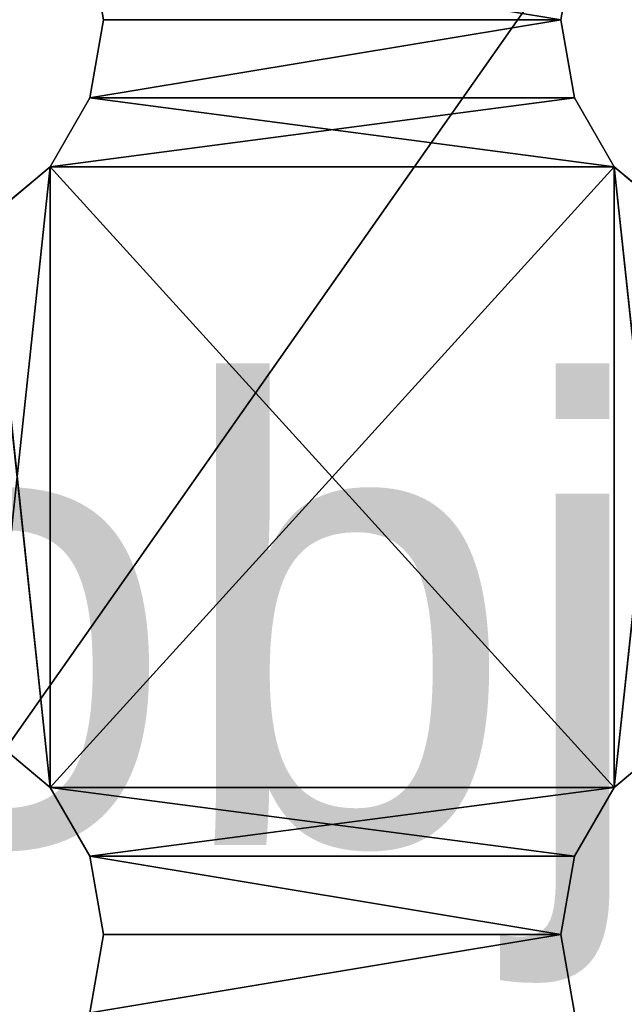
# Model space of a CAD drawing. Extents: x 0.1 to 22, y -6.2 to 5.8.
# Tile 55 of 97: x 18.1 to 19.4, y -0.3 to 1.8. Entities that reach past the tile are written whole.
import ezdxf

# ---------------------------------------------------------------- set-up
doc = ezdxf.new("R2010")
doc.units = 0
doc.header["$LTSCALE"] = 2.54
doc.layers.get('0').update_dxf_attribs({"color": 13, "linetype": 'CONTINUOUS'})

# ---------------------------------------------------------------- blocks, each defined once
blk = doc.blocks.new('GRUPA1_1')
at = {"color": 0}
for p, q in [((21.6586, 5.3542, -8.6904), (13.8586, -5.7458, -8.6904)), ((21.6586, 5.3542, -8.6904), (13.8586, -5.7458, -8.6904)), ((18.2284, 1.9752, -5.6904), (19.2586, 1.8042, -5.6904)), ((18.2284, 1.9752, -5.6904), (19.2586, 1.8042, -5.6904)), ((18.2284, 1.9752, -5.6904), (18.2586, 1.8042, -5.6904)), ((18.2284, 1.9752, -5.7904), (18.2586, 1.8042, -5.6904)), ((18.2284, 1.9752, -5.6904), (18.2586, 1.8042, -5.6904)), ((18.2284, 1.9752, -5.7904), (18.2586, 1.8042, -5.6904)), ((18.2284, 1.9752, -5.7904), (18.2586, 1.8042, -5.7904)), ((18.2284, 1.9752, -5.7904), (18.2586, 1.8042, -5.7904)), ((18.2284, 1.9752, -5.7904), (19.2586, 1.8042, -5.7904)), ((18.2284, 1.9752, -5.7904), (19.2586, 1.8042, -5.7904)), ((19.2586, 1.8042, -5.6904), (19.2887, 1.9752, -5.6904)), ((19.2586, 1.8042, -5.7904), (19.2887, 1.9752, -5.6904)), ((19.2586, 1.8042, -5.6904), (19.2887, 1.9752, -5.6904)), ((19.2586, 1.8042, -5.7904), (19.2887, 1.9752, -5.6904)), ((19.2586, 1.8042, -5.7904), (19.2887, 1.9752, -5.7904)), ((19.2586, 1.8042, -5.7904), (19.2887, 1.9752, -5.7904)), ((18.2586, 1.8042, -5.6904), (18.2284, 1.6332, -5.6904)), ((18.2284, 1.6332, -5.6904), (19.2586, 1.8042, -5.6904)), ((18.2284, 1.6332, -5.6904), (19.2586, 1.8042, -5.6904)), ((18.2586, 1.8042, -5.7904), (18.2284, 1.6332, -5.6904)), ((18.2586, 1.8042, -5.6904), (18.2284, 1.6332, -5.6904)), ((18.2586, 1.8042, -5.7904), (18.2284, 1.6332, -5.6904)), ((18.2586, 1.8042, -5.7904), (18.2284, 1.6332, -5.7904)), ((18.2586, 1.8042, -5.7904), (18.2284, 1.6332, -5.7904)), ((19.2586, 1.8042, -5.7904), (18.2284, 1.6332, -5.7904)), ((19.2586, 1.8042, -5.7904), (18.2284, 1.6332, -5.7904)), ((18.2586, 1.8042, -5.6904), (19.2586, 1.8042, -5.6904)), ((18.2586, 1.8042, -5.6904), (19.2586, 1.8042, -5.6904)), ((18.2586, 1.8042, -5.7904), (18.2586, 1.8042, -5.6904)), ((18.2586, 1.8042, -5.7904), (18.2586, 1.8042, -5.6904)), ((18.2586, 1.8042, -5.7904), (19.2586, 1.8042, -5.7904)), ((18.2586, 1.8042, -5.7904), (19.2586, 1.8042, -5.7904)), ((19.2887, 1.6332, -5.6904), (19.2586, 1.8042, -5.6904)), ((19.2887, 1.6332, -5.7904), (19.2586, 1.8042, -5.6904)), ((19.2887, 1.6332, -5.6904), (19.2586, 1.8042, -5.6904)), ((19.2887, 1.6332, -5.7904), (19.2586, 1.8042, -5.6904)), ((19.2887, 1.6332, -5.7904), (19.2586, 1.8042, -5.7904)), ((19.2586, 1.8042, -5.7904), (19.2586, 1.8042, -5.6904)), ((19.2586, 1.8042, -5.7904), (19.2586, 1.8042, -5.6904)), ((19.2887, 1.6332, -5.7904), (19.2586, 1.8042, -5.7904)), ((18.2284, 1.6332, -5.6904), (18.1416, 1.4828, -5.6904)), ((18.1416, 1.4828, -5.6904), (19.2887, 1.6332, -5.6904)), ((18.1416, 1.4828, -5.6904), (19.2887, 1.6332, -5.6904)), ((18.2284, 1.6332, -5.7904), (18.1416, 1.4828, -5.6904)), ((18.2284, 1.6332, -5.6904), (18.1416, 1.4828, -5.6904)), ((18.2284, 1.6332, -5.7904), (18.1416, 1.4828, -5.6904)), ((18.2284, 1.6332, -5.7904), (18.1416, 1.4828, -5.7904)), ((18.2284, 1.6332, -5.7904), (18.1416, 1.4828, -5.7904)), ((18.2284, 1.6332, -5.6904), (19.2887, 1.6332, -5.6904)), ((18.2284, 1.6332, -5.6904), (19.2887, 1.6332, -5.6904)), ((18.2284, 1.6332, -5.7904), (18.2284, 1.6332, -5.6904)), ((18.2284, 1.6332, -5.7904), (18.2284, 1.6332, -5.6904)), ((18.2284, 1.6332, -5.7904), (19.3756, 1.4828, -5.7904)), ((18.2284, 1.6332, -5.7904), (19.3756, 1.4828, -5.7904)), ((18.2284, 1.6332, -5.7904), (19.2887, 1.6332, -5.7904)), ((18.2284, 1.6332, -5.7904), (19.2887, 1.6332, -5.7904)), ((19.3756, 1.4828, -5.6904), (19.2887, 1.6332, -5.6904)), ((19.3756, 1.4828, -5.7904), (19.2887, 1.6332, -5.6904)), ((19.3756, 1.4828, -5.6904), (19.2887, 1.6332, -5.6904)), ((19.3756, 1.4828, -5.7904), (19.2887, 1.6332, -5.6904)), ((19.3756, 1.4828, -5.7904), (19.2887, 1.6332, -5.7904)), ((19.2887, 1.6332, -5.7904), (19.2887, 1.6332, -5.6904)), ((19.2887, 1.6332, -5.7904), (19.2887, 1.6332, -5.6904)), ((19.3756, 1.4828, -5.7904), (19.2887, 1.6332, -5.7904)), ((18.1416, 1.4828, -5.6904), (18.0086, 0.2372, -5.6904)), ((18.1416, 1.4828, -5.6904), (18.0086, 0.2372, -5.6904)), ((18.1416, 1.4828, -5.6904), (18.0086, 1.3712, -5.6904)), ((18.1416, 1.4828, -5.7904), (18.0086, 1.3712, -5.6904)), ((18.1416, 1.4828, -5.6904), (18.0086, 1.3712, -5.6904)), ((18.1416, 1.4828, -5.7904), (18.0086, 1.3712, -5.6904)), ((18.1416, 1.4828, -5.7904), (18.0086, 1.3712, -5.7904)), ((18.1416, 1.4828, -5.7904), (18.0086, 1.3712, -5.7904)), ((18.1416, 1.4828, -5.6904), (19.3756, 1.4828, -5.6904)), ((18.1416, 1.4828, -5.6904), (19.3756, 1.4828, -5.6904)), ((18.1416, 1.4828, -5.6904), (18.1416, 0.1256, -5.6904)), ((18.1416, 0.1256, -5.6904), (19.3756, 1.4828, -5.6904)), ((18.1416, 0.1256, -5.6904), (19.3756, 1.4828, -5.6904)), ((18.1416, 1.4828, -5.6904), (18.1416, 0.1256, -5.6904)), ((18.1416, 1.4828, -5.7904), (18.1416, 1.4828, -5.6904)), ((18.1416, 1.4828, -5.7904), (18.1416, 1.4828, -5.6904)), ((18.1416, 1.4828, -5.7904), (18.1416, 0.1256, -5.7904)), ((18.1416, 1.4828, -5.7904), (18.1416, 0.1256, -5.7904)), ((18.1416, 1.4828, -5.7904), (19.3756, 0.1256, -5.7904)), ((18.1416, 1.4828, -5.7904), (19.3756, 0.1256, -5.7904)), ((18.1416, 1.4828, -5.7904), (19.3756, 1.4828, -5.7904)), ((18.1416, 1.4828, -5.7904), (19.3756, 1.4828, -5.7904)), ((19.3756, 0.1256, -5.6904), (19.3756, 1.4828, -5.6904)), ((19.5086, 1.3712, -5.6904), (19.3756, 1.4828, -5.6904)), ((19.3756, 0.1256, -5.6904), (19.3756, 1.4828, -5.6904)), ((19.5086, 1.3712, -5.7904), (19.3756, 1.4828, -5.6904)), ((19.5086, 1.3712, -5.6904), (19.3756, 1.4828, -5.6904)), ((19.5086, 1.3712, -5.7904), (19.3756, 1.4828, -5.6904)), ((19.5086, 1.3712, -5.7904), (19.3756, 1.4828, -5.7904)), ((19.3756, 1.4828, -5.7904), (19.3756, 1.4828, -5.6904)), ((19.3756, 1.4828, -5.7904), (19.3756, 1.4828, -5.6904)), ((19.3756, 1.4828, -5.7904), (19.3756, 0.1256, -5.7904)), ((19.3756, 1.4828, -5.7904), (19.3756, 0.1256, -5.7904)), ((19.3756, 1.4828, -5.7904), (19.5086, 0.2372, -5.7904)), ((19.3756, 1.4828, -5.7904), (19.5086, 0.2372, -5.7904)), ((19.5086, 1.3712, -5.7904), (19.3756, 1.4828, -5.7904)), ((18.0086, 1.3712, -5.7904), (18.1416, 0.1256, -5.7904)), ((18.0086, 1.3712, -5.7904), (18.1416, 0.1256, -5.7904)), ((19.5086, 1.3712, -5.6904), (19.3756, 0.1256, -5.6904)), ((19.5086, 1.3712, -5.6904), (19.3756, 0.1256, -5.6904)), ((18.0086, 0.2372, -5.6904), (18.1416, 0.1256, -5.6904)), ((18.0086, 0.2372, -5.7904), (18.1416, 0.1256, -5.6904)), ((18.0086, 0.2372, -5.6904), (18.1416, 0.1256, -5.6904)), ((18.0086, 0.2372, -5.7904), (18.1416, 0.1256, -5.6904)), ((18.0086, 0.2372, -5.7904), (18.1416, 0.1256, -5.7904)), ((18.0086, 0.2372, -5.7904), (18.1416, 0.1256, -5.7904)), ((19.3756, 0.1256, -5.6904), (19.5086, 0.2372, -5.6904)), ((19.3756, 0.1256, -5.7904), (19.5086, 0.2372, -5.6904)), ((19.3756, 0.1256, -5.6904), (19.5086, 0.2372, -5.6904)), ((19.3756, 0.1256, -5.7904), (19.5086, 0.2372, -5.6904)), ((19.3756, 0.1256, -5.7904), (19.5086, 0.2372, -5.7904)), ((19.3756, 0.1256, -5.7904), (19.5086, 0.2372, -5.7904)), ((18.1416, 0.1256, -5.6904), (19.3756, 0.1256, -5.6904)), ((18.1416, 0.1256, -5.6904), (19.3756, 0.1256, -5.6904)), ((18.1416, 0.1256, -5.6904), (18.2284, -0.0248, -5.6904)), ((18.1416, 0.1256, -5.7904), (18.1416, 0.1256, -5.6904)), ((18.1416, 0.1256, -5.7904), (18.1416, 0.1256, -5.6904)), ((18.1416, 0.1256, -5.7904), (18.2284, -0.0248, -5.6904)), ((18.1416, 0.1256, -5.6904), (18.2284, -0.0248, -5.6904)), ((18.1416, 0.1256, -5.7904), (18.2284, -0.0248, -5.6904)), ((18.1416, 0.1256, -5.7904), (18.2284, -0.0248, -5.7904)), ((19.3756, 0.1256, -5.7904), (18.1416, 0.1256, -5.7904)), ((18.1416, 0.1256, -5.7904), (18.2284, -0.0248, -5.7904)), ((18.1416, 0.1256, -5.7904), (19.2887, -0.0248, -5.7904)), ((18.1416, 0.1256, -5.7904), (19.2887, -0.0248, -5.7904)), ((19.3756, 0.1256, -5.7904), (18.1416, 0.1256, -5.7904)), ((18.2284, -0.0248, -5.6904), (19.3756, 0.1256, -5.6904)), ((18.2284, -0.0248, -5.6904), (19.3756, 0.1256, -5.6904)), ((19.2887, -0.0248, -5.6904), (19.3756, 0.1256, -5.6904)), ((19.2887, -0.0248, -5.7904), (19.3756, 0.1256, -5.6904)), ((19.2887, -0.0248, -5.6904), (19.3756, 0.1256, -5.6904)), ((19.2887, -0.0248, -5.7904), (19.3756, 0.1256, -5.6904)), ((19.2887, -0.0248, -5.7904), (19.3756, 0.1256, -5.7904)), ((19.2887, -0.0248, -5.7904), (19.3756, 0.1256, -5.7904)), ((19.3756, 0.1256, -5.7904), (19.3756, 0.1256, -5.6904)), ((19.3756, 0.1256, -5.7904), (19.3756, 0.1256, -5.6904)), ((18.2284, -0.0248, -5.6904), (19.2887, -0.0248, -5.6904)), ((18.2284, -0.0248, -5.6904), (19.2887, -0.0248, -5.6904)), ((18.2284, -0.0248, -5.6904), (19.2586, -0.1958, -5.6904)), ((18.2284, -0.0248, -5.6904), (19.2586, -0.1958, -5.6904)), ((18.2284, -0.0248, -5.6904), (18.2586, -0.1958, -5.6904)), ((18.2284, -0.0248, -5.6904), (18.2284, -0.0248, -5.7904)), ((18.2284, -0.0248, -5.7904), (18.2586, -0.1958, -5.6904)), ((18.2284, -0.0248, -5.6904), (18.2586, -0.1958, -5.6904)), ((18.2284, -0.0248, -5.7904), (18.2586, -0.1958, -5.6904)), ((18.2284, -0.0248, -5.7904), (18.2586, -0.1958, -5.7904)), ((18.2284, -0.0248, -5.6904), (18.2284, -0.0248, -5.7904)), ((18.2284, -0.0248, -5.7904), (18.2586, -0.1958, -5.7904)), ((18.2284, -0.0248, -5.7904), (19.2586, -0.1958, -5.7904)), ((18.2284, -0.0248, -5.7904), (19.2586, -0.1958, -5.7904)), ((18.2284, -0.0248, -5.7904), (19.2887, -0.0248, -5.7904)), ((18.2284, -0.0248, -5.7904), (19.2887, -0.0248, -5.7904)), ((19.2586, -0.1958, -5.6904), (19.2887, -0.0248, -5.6904)), ((19.2586, -0.1958, -5.7904), (19.2887, -0.0248, -5.6904)), ((19.2586, -0.1958, -5.6904), (19.2887, -0.0248, -5.6904)), ((19.2586, -0.1958, -5.7904), (19.2887, -0.0248, -5.6904)), ((19.2586, -0.1958, -5.7904), (19.2887, -0.0248, -5.7904)), ((19.2586, -0.1958, -5.7904), (19.2887, -0.0248, -5.7904)), ((19.2887, -0.0248, -5.7904), (19.2887, -0.0248, -5.6904)), ((19.2887, -0.0248, -5.7904), (19.2887, -0.0248, -5.6904)), ((18.2586, -0.1958, -5.6904), (18.2284, -0.3668, -5.6904)), ((18.2284, -0.3668, -5.6904), (19.2586, -0.1958, -5.6904)), ((18.2284, -0.3668, -5.6904), (19.2586, -0.1958, -5.6904)), ((18.2586, -0.1958, -5.7904), (18.2284, -0.3668, -5.6904)), ((18.2586, -0.1958, -5.6904), (18.2284, -0.3668, -5.6904)), ((18.2586, -0.1958, -5.7904), (18.2284, -0.3668, -5.6904)), ((18.2586, -0.1958, -5.7904), (18.2284, -0.3668, -5.7904)), ((18.2586, -0.1958, -5.7904), (18.2284, -0.3668, -5.7904)), ((19.2586, -0.1958, -5.7904), (18.2284, -0.3668, -5.7904)), ((19.2586, -0.1958, -5.7904), (18.2284, -0.3668, -5.7904)), ((18.2586, -0.1958, -5.6904), (19.2586, -0.1958, -5.6904)), ((18.2586, -0.1958, -5.6904), (19.2586, -0.1958, -5.6904)), ((18.2586, -0.1958, -5.7904), (18.2586, -0.1958, -5.6904)), ((18.2586, -0.1958, -5.7904), (18.2586, -0.1958, -5.6904)), ((18.2586, -0.1958, -5.7904), (19.2586, -0.1958, -5.7904)), ((18.2586, -0.1958, -5.7904), (19.2586, -0.1958, -5.7904)), ((19.2887, -0.3668, -5.6904), (19.2586, -0.1958, -5.6904)), ((19.2887, -0.3668, -5.7904), (19.2586, -0.1958, -5.6904)), ((19.2887, -0.3668, -5.6904), (19.2586, -0.1958, -5.6904)), ((19.2887, -0.3668, -5.7904), (19.2586, -0.1958, -5.6904)), ((19.2887, -0.3668, -5.7904), (19.2586, -0.1958, -5.7904)), ((19.2586, -0.1958, -5.7904), (19.2586, -0.1958, -5.6904)), ((19.2586, -0.1958, -5.7904), (19.2586, -0.1958, -5.6904)), ((19.2887, -0.3668, -5.7904), (19.2586, -0.1958, -5.7904))]:
    blk.add_line(p, q, dxfattribs=at)
at = {"color": 9}
mesh = blk.add_polyface(dxfattribs=at)
corners = [(21.6586, 5.3542, -8.6904), (13.8586, -5.7458, -8.6904), (21.6586, -5.7458, -8.6904)]
mesh.append_faces([[corners[k] for k in face] for face in [(0, 1, 2)]], dxfattribs={"color": 9})
mesh = blk.add_polyface(dxfattribs=at)
corners = [(21.6586, 5.3542, -8.6904), (13.8586, 5.3542, -8.6904), (13.8586, -5.7458, -8.6904)]
mesh.append_faces([[corners[k] for k in face] for face in [(0, 1, 2)]], dxfattribs={"color": 9})
mesh = blk.add_polyface(dxfattribs=at)
corners = [(19.6715, -3.8541, -8.7904), (15.8596, 3.4768, -8.7904), (19.6206, 3.5216, -8.7904)]
mesh.append_faces([[corners[k] for k in face] for face in [(0, 1, 2)]], dxfattribs={"color": 9})
mesh = blk.add_polyface(dxfattribs=at)
corners = [(19.6715, -3.8541, -8.7904), (15.9057, -3.9262, -8.7904), (15.8596, 3.4768, -8.7904)]
mesh.append_faces([[corners[k] for k in face] for face in [(0, 1, 2)]], dxfattribs={"color": 9})
mesh = blk.add_polyface(dxfattribs=at)
corners = [(19.2887, 1.9752, -5.6904), (18.2284, 1.9752, -5.6904), (19.2586, 1.8042, -5.6904)]
mesh.append_faces([[corners[k] for k in face] for face in [(0, 1, 2)]], dxfattribs={"color": 9})
mesh = blk.add_polyface(dxfattribs=at)
corners = [(19.2586, 1.8042, -5.6904), (18.2284, 1.9752, -5.6904), (18.2586, 1.8042, -5.6904)]
mesh.append_faces([[corners[k] for k in face] for face in [(0, 1, 2)]], dxfattribs={"color": 9})
mesh = blk.add_polyface(dxfattribs=at)
corners = [(18.2284, 1.9752, -5.7904), (18.2586, 1.8042, -5.6904), (18.2284, 1.9752, -5.6904)]
mesh.append_faces([[corners[k] for k in face] for face in [(0, 1, 2)]], dxfattribs={"color": 9})
mesh = blk.add_polyface(dxfattribs=at)
corners = [(18.2284, 1.9752, -5.7904), (18.2586, 1.8042, -5.7904), (18.2586, 1.8042, -5.6904)]
mesh.append_faces([[corners[k] for k in face] for face in [(0, 1, 2)]], dxfattribs={"color": 9})
mesh = blk.add_polyface(dxfattribs=at)
corners = [(19.2586, 1.8042, -5.7904), (18.2586, 1.8042, -5.7904), (18.2284, 1.9752, -5.7904)]
mesh.append_faces([[corners[k] for k in face] for face in [(0, 1, 2)]], dxfattribs={"color": 9})
mesh = blk.add_polyface(dxfattribs=at)
corners = [(19.2887, 1.9752, -5.7904), (19.2586, 1.8042, -5.7904), (18.2284, 1.9752, -5.7904)]
mesh.append_faces([[corners[k] for k in face] for face in [(0, 1, 2)]], dxfattribs={"color": 9})
mesh = blk.add_polyface(dxfattribs=at)
corners = [(19.2887, 1.9752, -5.6904), (19.2586, 1.8042, -5.6904), (19.2586, 1.8042, -5.7904)]
mesh.append_faces([[corners[k] for k in face] for face in [(0, 1, 2)]], dxfattribs={"color": 9})
mesh = blk.add_polyface(dxfattribs=at)
corners = [(19.2887, 1.9752, -5.6904), (19.2586, 1.8042, -5.7904), (19.2887, 1.9752, -5.7904)]
mesh.append_faces([[corners[k] for k in face] for face in [(0, 1, 2)]], dxfattribs={"color": 9})
mesh = blk.add_polyface(dxfattribs=at)
corners = [(19.2586, 1.8042, -5.6904), (18.2586, 1.8042, -5.6904), (18.2284, 1.6332, -5.6904)]
mesh.append_faces([[corners[k] for k in face] for face in [(0, 1, 2)]], dxfattribs={"color": 9})
mesh = blk.add_polyface(dxfattribs=at)
corners = [(19.2887, 1.6332, -5.6904), (19.2586, 1.8042, -5.6904), (18.2284, 1.6332, -5.6904)]
mesh.append_faces([[corners[k] for k in face] for face in [(0, 1, 2)]], dxfattribs={"color": 9})
mesh = blk.add_polyface(dxfattribs=at)
corners = [(18.2586, 1.8042, -5.7904), (18.2284, 1.6332, -5.6904), (18.2586, 1.8042, -5.6904)]
mesh.append_faces([[corners[k] for k in face] for face in [(0, 1, 2)]], dxfattribs={"color": 9})
mesh = blk.add_polyface(dxfattribs=at)
corners = [(18.2586, 1.8042, -5.7904), (18.2284, 1.6332, -5.7904), (18.2284, 1.6332, -5.6904)]
mesh.append_faces([[corners[k] for k in face] for face in [(0, 1, 2)]], dxfattribs={"color": 9})
mesh = blk.add_polyface(dxfattribs=at)
corners = [(19.2586, 1.8042, -5.7904), (18.2284, 1.6332, -5.7904), (18.2586, 1.8042, -5.7904)]
mesh.append_faces([[corners[k] for k in face] for face in [(0, 1, 2)]], dxfattribs={"color": 9})
mesh = blk.add_polyface(dxfattribs=at)
corners = [(19.2887, 1.6332, -5.7904), (18.2284, 1.6332, -5.7904), (19.2586, 1.8042, -5.7904)]
mesh.append_faces([[corners[k] for k in face] for face in [(0, 1, 2)]], dxfattribs={"color": 9})
mesh = blk.add_polyface(dxfattribs=at)
corners = [(19.2586, 1.8042, -5.6904), (19.2887, 1.6332, -5.6904), (19.2887, 1.6332, -5.7904)]
mesh.append_faces([[corners[k] for k in face] for face in [(0, 1, 2)]], dxfattribs={"color": 9})
mesh = blk.add_polyface(dxfattribs=at)
corners = [(19.2586, 1.8042, -5.6904), (19.2887, 1.6332, -5.7904), (19.2586, 1.8042, -5.7904)]
mesh.append_faces([[corners[k] for k in face] for face in [(0, 1, 2)]], dxfattribs={"color": 9})
mesh = blk.add_polyface(dxfattribs=at)
corners = [(19.2887, 1.6332, -5.6904), (18.2284, 1.6332, -5.6904), (18.1416, 1.4828, -5.6904)]
mesh.append_faces([[corners[k] for k in face] for face in [(0, 1, 2)]], dxfattribs={"color": 9})
mesh = blk.add_polyface(dxfattribs=at)
corners = [(19.3756, 1.4828, -5.6904), (19.2887, 1.6332, -5.6904), (18.1416, 1.4828, -5.6904)]
mesh.append_faces([[corners[k] for k in face] for face in [(0, 1, 2)]], dxfattribs={"color": 9})
mesh = blk.add_polyface(dxfattribs=at)
corners = [(18.2284, 1.6332, -5.7904), (18.1416, 1.4828, -5.6904), (18.2284, 1.6332, -5.6904)]
mesh.append_faces([[corners[k] for k in face] for face in [(0, 1, 2)]], dxfattribs={"color": 9})
mesh = blk.add_polyface(dxfattribs=at)
corners = [(18.2284, 1.6332, -5.7904), (18.1416, 1.4828, -5.7904), (18.1416, 1.4828, -5.6904)]
mesh.append_faces([[corners[k] for k in face] for face in [(0, 1, 2)]], dxfattribs={"color": 9})
mesh = blk.add_polyface(dxfattribs=at)
corners = [(19.3756, 1.4828, -5.7904), (18.1416, 1.4828, -5.7904), (18.2284, 1.6332, -5.7904)]
mesh.append_faces([[corners[k] for k in face] for face in [(0, 1, 2)]], dxfattribs={"color": 9})
mesh = blk.add_polyface(dxfattribs=at)
corners = [(19.3756, 1.4828, -5.7904), (18.2284, 1.6332, -5.7904), (19.2887, 1.6332, -5.7904)]
mesh.append_faces([[corners[k] for k in face] for face in [(0, 1, 2)]], dxfattribs={"color": 9})
mesh = blk.add_polyface(dxfattribs=at)
corners = [(19.2887, 1.6332, -5.6904), (19.3756, 1.4828, -5.6904), (19.3756, 1.4828, -5.7904)]
mesh.append_faces([[corners[k] for k in face] for face in [(0, 1, 2)]], dxfattribs={"color": 9})
mesh = blk.add_polyface(dxfattribs=at)
corners = [(19.2887, 1.6332, -5.6904), (19.3756, 1.4828, -5.7904), (19.2887, 1.6332, -5.7904)]
mesh.append_faces([[corners[k] for k in face] for face in [(0, 1, 2)]], dxfattribs={"color": 9})
mesh = blk.add_polyface(dxfattribs=at)
corners = [(18.1416, 1.4828, -5.6904), (18.0086, 0.2372, -5.6904), (18.1416, 0.1256, -5.6904)]
mesh.append_faces([[corners[k] for k in face] for face in [(0, 1, 2)]], dxfattribs={"color": 9})
mesh = blk.add_polyface(dxfattribs=at)
corners = [(18.1416, 1.4828, -5.6904), (18.0086, 1.3712, -5.6904), (18.0086, 0.2372, -5.6904)]
mesh.append_faces([[corners[k] for k in face] for face in [(0, 1, 2)]], dxfattribs={"color": 9})
mesh = blk.add_polyface(dxfattribs=at)
corners = [(18.1416, 1.4828, -5.6904), (18.1416, 1.4828, -5.7904), (18.0086, 1.3712, -5.6904)]
mesh.append_faces([[corners[k] for k in face] for face in [(0, 1, 2)]], dxfattribs={"color": 9})
mesh = blk.add_polyface(dxfattribs=at)
corners = [(18.0086, 1.3712, -5.6904), (18.1416, 1.4828, -5.7904), (18.0086, 1.3712, -5.7904)]
mesh.append_faces([[corners[k] for k in face] for face in [(0, 1, 2)]], dxfattribs={"color": 9})
mesh = blk.add_polyface(dxfattribs=at)
corners = [(18.1416, 0.1256, -5.7904), (18.0086, 1.3712, -5.7904), (18.1416, 1.4828, -5.7904)]
mesh.append_faces([[corners[k] for k in face] for face in [(0, 1, 2)]], dxfattribs={"color": 9})
mesh = blk.add_polyface(dxfattribs=at)
corners = [(19.3756, 1.4828, -5.6904), (18.1416, 1.4828, -5.6904), (18.1416, 0.1256, -5.6904)]
mesh.append_faces([[corners[k] for k in face] for face in [(0, 1, 2)]], dxfattribs={"color": 9})
mesh = blk.add_polyface(dxfattribs=at)
corners = [(19.3756, 1.4828, -5.6904), (18.1416, 0.1256, -5.6904), (19.3756, 0.1256, -5.6904)]
mesh.append_faces([[corners[k] for k in face] for face in [(0, 1, 2)]], dxfattribs={"color": 9})
mesh = blk.add_polyface(dxfattribs=at)
corners = [(19.3756, 0.1256, -5.7904), (18.1416, 0.1256, -5.7904), (18.1416, 1.4828, -5.7904)]
mesh.append_faces([[corners[k] for k in face] for face in [(0, 1, 2)]], dxfattribs={"color": 9})
mesh = blk.add_polyface(dxfattribs=at)
corners = [(19.3756, 0.1256, -5.7904), (18.1416, 1.4828, -5.7904), (19.3756, 1.4828, -5.7904)]
mesh.append_faces([[corners[k] for k in face] for face in [(0, 1, 2)]], dxfattribs={"color": 9})
mesh = blk.add_polyface(dxfattribs=at)
corners = [(19.5086, 1.3712, -5.6904), (19.3756, 1.4828, -5.6904), (19.3756, 0.1256, -5.6904)]
mesh.append_faces([[corners[k] for k in face] for face in [(0, 1, 2)]], dxfattribs={"color": 9})
mesh = blk.add_polyface(dxfattribs=at)
corners = [(19.5086, 1.3712, -5.6904), (19.5086, 1.3712, -5.7904), (19.3756, 1.4828, -5.6904)]
mesh.append_faces([[corners[k] for k in face] for face in [(0, 1, 2)]], dxfattribs={"color": 9})
mesh = blk.add_polyface(dxfattribs=at)
corners = [(19.3756, 1.4828, -5.6904), (19.5086, 1.3712, -5.7904), (19.3756, 1.4828, -5.7904)]
mesh.append_faces([[corners[k] for k in face] for face in [(0, 1, 2)]], dxfattribs={"color": 9})
mesh = blk.add_polyface(dxfattribs=at)
corners = [(19.5086, 0.2372, -5.7904), (19.3756, 0.1256, -5.7904), (19.3756, 1.4828, -5.7904)]
mesh.append_faces([[corners[k] for k in face] for face in [(0, 1, 2)]], dxfattribs={"color": 9})
mesh = blk.add_polyface(dxfattribs=at)
corners = [(19.5086, 0.2372, -5.7904), (19.3756, 1.4828, -5.7904), (19.5086, 1.3712, -5.7904)]
mesh.append_faces([[corners[k] for k in face] for face in [(0, 1, 2)]], dxfattribs={"color": 9})
mesh = blk.add_polyface(dxfattribs=at)
corners = [(18.1416, 0.1256, -5.7904), (18.0086, 0.2372, -5.7904), (18.0086, 1.3712, -5.7904)]
mesh.append_faces([[corners[k] for k in face] for face in [(0, 1, 2)]], dxfattribs={"color": 9})
mesh = blk.add_polyface(dxfattribs=at)
corners = [(19.5086, 1.3712, -5.6904), (19.3756, 0.1256, -5.6904), (19.5086, 0.2372, -5.6904)]
mesh.append_faces([[corners[k] for k in face] for face in [(0, 1, 2)]], dxfattribs={"color": 9})
mesh = blk.add_polyface(dxfattribs=at)
corners = [(18.0086, 0.2372, -5.6904), (18.0086, 0.2372, -5.7904), (18.1416, 0.1256, -5.6904)]
mesh.append_faces([[corners[k] for k in face] for face in [(0, 1, 2)]], dxfattribs={"color": 9})
mesh = blk.add_polyface(dxfattribs=at)
corners = [(18.1416, 0.1256, -5.6904), (18.0086, 0.2372, -5.7904), (18.1416, 0.1256, -5.7904)]
mesh.append_faces([[corners[k] for k in face] for face in [(0, 1, 2)]], dxfattribs={"color": 9})
mesh = blk.add_polyface(dxfattribs=at)
corners = [(19.3756, 0.1256, -5.6904), (19.3756, 0.1256, -5.7904), (19.5086, 0.2372, -5.6904)]
mesh.append_faces([[corners[k] for k in face] for face in [(0, 1, 2)]], dxfattribs={"color": 9})
mesh = blk.add_polyface(dxfattribs=at)
corners = [(19.5086, 0.2372, -5.6904), (19.3756, 0.1256, -5.7904), (19.5086, 0.2372, -5.7904)]
mesh.append_faces([[corners[k] for k in face] for face in [(0, 1, 2)]], dxfattribs={"color": 9})
mesh = blk.add_polyface(dxfattribs=at)
corners = [(19.3756, 0.1256, -5.6904), (18.1416, 0.1256, -5.6904), (18.2284, -0.0248, -5.6904)]
mesh.append_faces([[corners[k] for k in face] for face in [(0, 1, 2)]], dxfattribs={"color": 9})
mesh = blk.add_polyface(dxfattribs=at)
corners = [(18.1416, 0.1256, -5.7904), (18.2284, -0.0248, -5.6904), (18.1416, 0.1256, -5.6904)]
mesh.append_faces([[corners[k] for k in face] for face in [(0, 1, 2)]], dxfattribs={"color": 9})
mesh = blk.add_polyface(dxfattribs=at)
corners = [(18.1416, 0.1256, -5.7904), (18.2284, -0.0248, -5.7904), (18.2284, -0.0248, -5.6904)]
mesh.append_faces([[corners[k] for k in face] for face in [(0, 1, 2)]], dxfattribs={"color": 9})
mesh = blk.add_polyface(dxfattribs=at)
corners = [(19.2887, -0.0248, -5.7904), (18.2284, -0.0248, -5.7904), (18.1416, 0.1256, -5.7904)]
mesh.append_faces([[corners[k] for k in face] for face in [(0, 1, 2)]], dxfattribs={"color": 9})
mesh = blk.add_polyface(dxfattribs=at)
corners = [(19.3756, 0.1256, -5.7904), (19.2887, -0.0248, -5.7904), (18.1416, 0.1256, -5.7904)]
mesh.append_faces([[corners[k] for k in face] for face in [(0, 1, 2)]], dxfattribs={"color": 9})
mesh = blk.add_polyface(dxfattribs=at)
corners = [(19.3756, 0.1256, -5.6904), (18.2284, -0.0248, -5.6904), (19.2887, -0.0248, -5.6904)]
mesh.append_faces([[corners[k] for k in face] for face in [(0, 1, 2)]], dxfattribs={"color": 9})
mesh = blk.add_polyface(dxfattribs=at)
corners = [(19.3756, 0.1256, -5.6904), (19.2887, -0.0248, -5.6904), (19.2887, -0.0248, -5.7904)]
mesh.append_faces([[corners[k] for k in face] for face in [(0, 1, 2)]], dxfattribs={"color": 9})
mesh = blk.add_polyface(dxfattribs=at)
corners = [(19.3756, 0.1256, -5.6904), (19.2887, -0.0248, -5.7904), (19.3756, 0.1256, -5.7904)]
mesh.append_faces([[corners[k] for k in face] for face in [(0, 1, 2)]], dxfattribs={"color": 9})
mesh = blk.add_polyface(dxfattribs=at)
corners = [(19.2887, -0.0248, -5.6904), (18.2284, -0.0248, -5.6904), (19.2586, -0.1958, -5.6904)]
mesh.append_faces([[corners[k] for k in face] for face in [(0, 1, 2)]], dxfattribs={"color": 9})
mesh = blk.add_polyface(dxfattribs=at)
corners = [(19.2586, -0.1958, -5.6904), (18.2284, -0.0248, -5.6904), (18.2586, -0.1958, -5.6904)]
mesh.append_faces([[corners[k] for k in face] for face in [(0, 1, 2)]], dxfattribs={"color": 9})
mesh = blk.add_polyface(dxfattribs=at)
corners = [(18.2284, -0.0248, -5.7904), (18.2586, -0.1958, -5.6904), (18.2284, -0.0248, -5.6904)]
mesh.append_faces([[corners[k] for k in face] for face in [(0, 1, 2)]], dxfattribs={"color": 9})
mesh = blk.add_polyface(dxfattribs=at)
corners = [(18.2284, -0.0248, -5.7904), (18.2586, -0.1958, -5.7904), (18.2586, -0.1958, -5.6904)]
mesh.append_faces([[corners[k] for k in face] for face in [(0, 1, 2)]], dxfattribs={"color": 9})
mesh = blk.add_polyface(dxfattribs=at)
corners = [(19.2586, -0.1958, -5.7904), (18.2586, -0.1958, -5.7904), (18.2284, -0.0248, -5.7904)]
mesh.append_faces([[corners[k] for k in face] for face in [(0, 1, 2)]], dxfattribs={"color": 9})
mesh = blk.add_polyface(dxfattribs=at)
corners = [(19.2887, -0.0248, -5.7904), (19.2586, -0.1958, -5.7904), (18.2284, -0.0248, -5.7904)]
mesh.append_faces([[corners[k] for k in face] for face in [(0, 1, 2)]], dxfattribs={"color": 9})
mesh = blk.add_polyface(dxfattribs=at)
corners = [(19.2887, -0.0248, -5.6904), (19.2586, -0.1958, -5.6904), (19.2586, -0.1958, -5.7904)]
mesh.append_faces([[corners[k] for k in face] for face in [(0, 1, 2)]], dxfattribs={"color": 9})
mesh = blk.add_polyface(dxfattribs=at)
corners = [(19.2887, -0.0248, -5.6904), (19.2586, -0.1958, -5.7904), (19.2887, -0.0248, -5.7904)]
mesh.append_faces([[corners[k] for k in face] for face in [(0, 1, 2)]], dxfattribs={"color": 9})
mesh = blk.add_polyface(dxfattribs=at)
corners = [(19.2586, -0.1958, -5.6904), (18.2586, -0.1958, -5.6904), (18.2284, -0.3668, -5.6904)]
mesh.append_faces([[corners[k] for k in face] for face in [(0, 1, 2)]], dxfattribs={"color": 9})
mesh = blk.add_polyface(dxfattribs=at)
corners = [(19.2887, -0.3668, -5.6904), (19.2586, -0.1958, -5.6904), (18.2284, -0.3668, -5.6904)]
mesh.append_faces([[corners[k] for k in face] for face in [(0, 1, 2)]], dxfattribs={"color": 9})
mesh = blk.add_polyface(dxfattribs=at)
corners = [(18.2586, -0.1958, -5.7904), (18.2284, -0.3668, -5.6904), (18.2586, -0.1958, -5.6904)]
mesh.append_faces([[corners[k] for k in face] for face in [(0, 1, 2)]], dxfattribs={"color": 9})
mesh = blk.add_polyface(dxfattribs=at)
corners = [(18.2586, -0.1958, -5.7904), (18.2284, -0.3668, -5.7904), (18.2284, -0.3668, -5.6904)]
mesh.append_faces([[corners[k] for k in face] for face in [(0, 1, 2)]], dxfattribs={"color": 9})
mesh = blk.add_polyface(dxfattribs=at)
corners = [(19.2586, -0.1958, -5.7904), (18.2284, -0.3668, -5.7904), (18.2586, -0.1958, -5.7904)]
mesh.append_faces([[corners[k] for k in face] for face in [(0, 1, 2)]], dxfattribs={"color": 9})
mesh = blk.add_polyface(dxfattribs=at)
corners = [(19.2887, -0.3668, -5.7904), (18.2284, -0.3668, -5.7904), (19.2586, -0.1958, -5.7904)]
mesh.append_faces([[corners[k] for k in face] for face in [(0, 1, 2)]], dxfattribs={"color": 9})
mesh = blk.add_polyface(dxfattribs=at)
corners = [(19.2586, -0.1958, -5.6904), (19.2887, -0.3668, -5.6904), (19.2887, -0.3668, -5.7904)]
mesh.append_faces([[corners[k] for k in face] for face in [(0, 1, 2)]], dxfattribs={"color": 9})
mesh = blk.add_polyface(dxfattribs=at)
corners = [(19.2586, -0.1958, -5.6904), (19.2887, -0.3668, -5.7904), (19.2586, -0.1958, -5.7904)]
mesh.append_faces([[corners[k] for k in face] for face in [(0, 1, 2)]], dxfattribs={"color": 9})
blk = doc.blocks.new('GRUPA0_1')
at = {"color": 0}
blk.add_blockref('GRUPA1_1', (0, 0), dxfattribs=at)

msp = doc.modelspace()

# ---------------------------------------------------------------- block references
at = {"color": 0}
ref = msp.add_blockref('GRUPA0_1', (0, 0), dxfattribs=at)
ref.add_attrib('Skp_GroupInstanceName', 'Mydelniczka wolnostoja╠Ęca.obj', (0, 0), dxfattribs={"height": 1})

doc.saveas('drawing.dxf')
